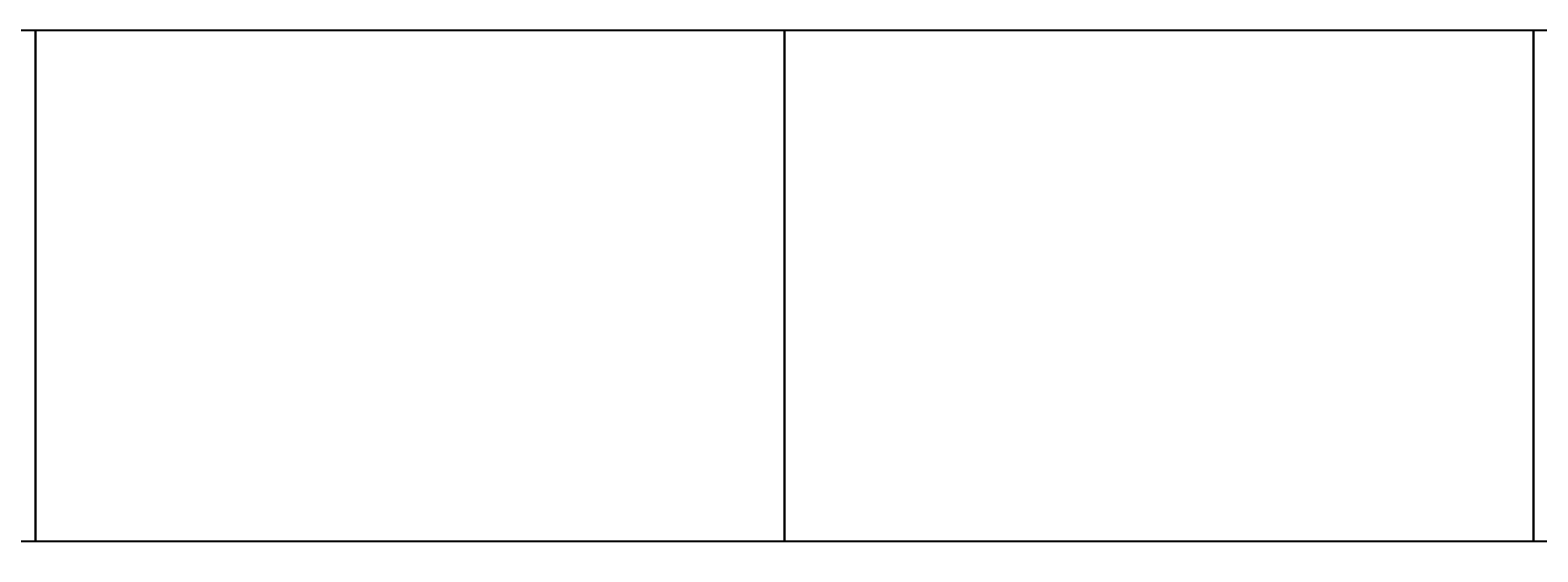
# Model space of a CAD drawing. Header units: feet. Extents: x 6 to 310, y -41 to 128.
# Tile 5 of 48: x 97 to 158, y 3 to 24. Entities that reach past the tile are written whole.
import ezdxf

# ---------------------------------------------------------------- set-up
doc = ezdxf.new("R2010")
doc.units = ezdxf.units.FT
doc.header["$MEASUREMENT"] = 0
doc.layers.add('COLUMNS', color=6, linetype='Continuous', plot=False)

msp = doc.modelspace()

# ---------------------------------------------------------------- linework, layer by layer
at = {"layer": 'COLUMNS', "color": 1, "flags": 128}
msp.add_lwpolyline([(66.84752, 3.62445), (66.84752, 24.37445), (97.22252, 24.37445), (97.22252, 3.62445)], close=True, dxfattribs=at)
at = {"layer": 'COLUMNS', "color": 3, "flags": 128}
for points in [[(97.22252, 3.62445), (97.22252, 24.37445), (127.59752, 24.37445), (127.59752, 3.62445)], [(127.59752, 3.62445), (127.59752, 24.37445), (157.97252, 24.37445), (157.97252, 3.62445)], [(157.97252, 3.62445), (157.97252, 24.37445), (188.34752, 24.37445), (188.34752, 3.62445)]]:
    msp.add_lwpolyline(points, close=True, dxfattribs=at)

doc.saveas('drawing.dxf')
